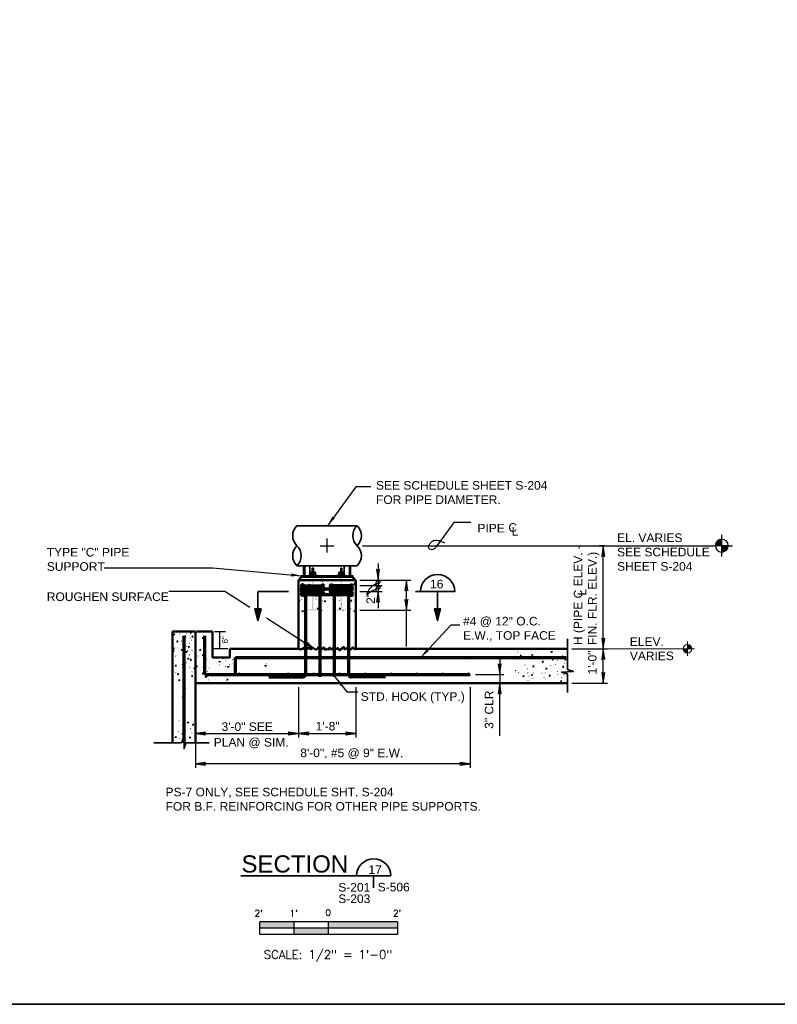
# Model space of a CAD drawing. Extents: x -369 to 591, y -303 to 369.
# Tile 3 of 6: x 42 to 307, y -303 to 41. Entities that reach past the tile are written whole.
import ezdxf
from ezdxf.enums import TextEntityAlignment as Align

# ---------------------------------------------------------------- set-up
doc = ezdxf.new("R2010")
doc.units = 0
doc.header["$MEASUREMENT"] = 0
doc.linetypes.add('ACAD_ISO08W100', pattern=[432, 288, -36, 72, -36])
for name, color, linetype, lineweight in [('Level 1', 7, 'Continuous', 18), ('Level 15', 7, 'Continuous', 18), ('Level 46', 7, 'Continuous', 18), ('Level 50', 7, 'Continuous', 18), ('S-Anno-Brkl', 2, 'Continuous', 35), ('S-Anno-Dims', 33, 'Continuous', 35), ('S-Anno-Keyn', 133, 'Continuous', 18), ('S-Anno-Note', 2, 'Continuous', 50), ('S-Anno-Patt', 152, 'Continuous', 18), ('S-Anno-Symb', 6, 'Continuous', 50), ('S-Anno-Symb-Sect', 4, 'Continuous', 35), ('S-Anno-Text', 53, 'Continuous', 25), ('S-Anno-Text-Titl', 6, 'Continuous', 35), ('S-Sect-Cntr', 5, 'ACAD_ISO08W100', 25), ('S-Sect-Conc', 6, 'Continuous', 50), ('S-Sect-Join', 1, 'Continuous', 35), ('S-Sect-Misc', 3, 'Continuous', 35), ('S-Sect-Rbar', 7, 'Continuous', 70), ('S-Sect-Shps', 3, 'Continuous', 35)]:
    doc.layers.add(name, color=color, linetype=linetype, lineweight=lineweight)
doc.styles.add('NOTES', font='romans.shx')
doc.styles.add('Style-Arial', font='txt')
doc.styles.add('Style-ITALICS', font='ITALICS.shx')
doc.styles.add('Text', font='ARIAL.TTF', dxfattribs={"height": 0.125})

# ---------------------------------------------------------------- blocks, each defined once
blk = doc.blocks.new('LARROW_5')
at = {"linetype": 'ByBlock', "lineweight": -2}
blk.add_hatch(color=0, dxfattribs=at).paths.add_polyline_path([(-4.92, -0.71), (-4.77, -0.59), (-4.55, -0.38), (-4.44, -0.19), (-4.42, 0), (-4.46, 0.21), (-4.57, 0.41), (-4.79, 0.61), (-4.93, 0.71), (0, 0)])
at = {"color": 0, "linetype": 'ByBlock', "lineweight": -2, "flags": 128}
blk.add_lwpolyline([(0, 0), (-4.93, 0.71), (-4.79, 0.61), (-4.57, 0.41), (-4.57, 0.41), (-4.46, 0.21), (-4.42, 0), (-4.44, -0.19), (-4.55, -0.38), (-4.77, -0.59), (-4.92, -0.71)], close=True, dxfattribs=at)
blk = doc.blocks.new('S0012B')
for p, q in [((1, 0.002), (-1, 0.002)), ((-1, -0.185), (-1, 0.002)), ((-0.5, -0.185), (-0.5, 0)), ((0, -0.185), (0, 0)), ((1, 0.002), (1, -0.185)), ((1, -0.092), (-1, -0.092)), ((1, -0.185), (-1, -0.185))]:
    blk.add_line(p, q)
at = {"extrusion": (0, 0, -1)}
for points in [[(1, 0.002), (1, -0.092), (0.5, 0), (0.5, -0.092)], [(0, 0), (0, -0.092), (-1, 0.002), (-1, -0.092)], [(0.5, -0.092), (0.5, -0.185), (0, -0.092), (0, -0.185)]]:
    blk.add_solid(points, dxfattribs=at)
at = {"lineweight": 18, "style": 'NOTES'}
for s, p in [("2'", (-1.017, 0.125)), ("1'", (-0.509, 0.125)), ('0', (-0.007, 0.134)), ("2'", (0.997, 0.125))]:
    blk.add_text(s, height=0.0938, dxfattribs=at).set_placement(p, align=Align.MIDDLE_CENTER)
at = {"lineweight": 25, "style": 'NOTES'}
blk.add_text('SCALE: 1/2" = 1\'-0"', height=0.125, dxfattribs=at).set_placement((-0.009, -0.477), align=Align.MIDDLE_CENTER)

msp = doc.modelspace()

# ---------------------------------------------------------------- hatches: boundary and pattern name
at = {"layer": 'S-Anno-Text', "extrusion": (0, 0, -1)}
for points in [[(-149.62, -136.01), (-152.26, -133.29), (-152.14, -133.33), (-151.92, -133.37), (-151.74, -133.35), (-151.59, -133.28), (-151.49, -133.18), (-151.42, -133.03), (-151.38, -132.8), (-151.38, -132.65)], [(-136.66, -153.72), (-140.45, -153.51), (-136.76, -152.63), (-136.85, -152.72), (-137, -152.89), (-137.08, -153.05), (-137.09, -153.21), (-137.06, -153.35), (-136.97, -153.49), (-136.79, -153.64)], [(-182.18, -182.01), (-185.15, -179.65), (-185.02, -179.67), (-184.79, -179.69), (-184.62, -179.64), (-184.49, -179.56), (-184.4, -179.44), (-184.34, -179.28), (-184.34, -179.05), (-184.35, -178.9)], [(-154.24, -192.11), (-154.23, -191.99), (-154.24, -191.76), (-154.31, -191.59), (-154.41, -191.47), (-154.54, -191.4), (-154.7, -191.36), (-154.93, -191.39), (-155.08, -191.42), (-152.29, -188.86)]]:
    msp.add_hatch(color=256, dxfattribs=at).paths.add_polyline_path(points, flags=16)
at = {"layer": 'S-Sect-Misc', "extrusion": (0, 0, -1)}
for points in [[(-145.93, -165.54), (-145.93, -165.12), (-144.66, -165.12), (-144.66, -153.51), (-144.23, -153.51), (-144.23, -165.12), (-142.96, -165.12), (-142.96, -165.54)], [(-155.93, -165.54), (-155.93, -165.12), (-154.66, -165.12), (-154.66, -153.51), (-154.23, -153.51), (-154.23, -165.12), (-152.96, -165.12), (-152.96, -165.54)]]:
    msp.add_hatch(color=256, dxfattribs=at).paths.add_polyline_path(points, flags=16)
at = {"layer": 'S-Sect-Rbar'}
for points in [[(140.57, -157.01, 1), (141.32, -157.01, 1)], [(140.57, -158.01, 1), (141.32, -158.01, 1)], [(147.57, -157.01, 1), (148.32, -157.01, 1)], [(150.57, -157.01, 1), (151.32, -157.01, 1)], [(157.57, -157.01, 1), (158.32, -157.01, 1)], [(157.57, -158.01, 1), (158.32, -158.01, 1)], [(140.57, -159.01, 1), (141.32, -159.01, 1)], [(140.57, -160.01, 1), (141.32, -160.01, 1)], [(147.57, -159.01, 1), (148.32, -159.01, 1)], [(150.57, -159.01, 1), (151.32, -159.01, 1)], [(157.57, -159.01, 1), (158.32, -159.01, 1)], [(157.57, -160.01, 1), (158.32, -160.01, 1)]]:
    msp.add_hatch(color=256, dxfattribs=at).paths.add_polyline_path(points)
for points in [[(99.83, -174.51, 1), (99.83, -175.26, 1)], [(106.07, -174.88, 1), (106.07, -175.63, 1)], [(106.07, -180.88, 1), (106.07, -181.63, 1)], [(118.7, -182.01, 1), (118.7, -182.76, 1)], [(137.82, -182.38, 1), (137.07, -182.38, 1)], [(149.82, -182.38, 1), (149.07, -182.38, 1)], [(161.82, -182.38, 1), (161.07, -182.38, 1)], [(173.82, -182.38, 1), (173.07, -182.38, 1)], [(185.82, -182.38, 1), (185.07, -182.38, 1)], [(197.82, -182.38, 1), (197.07, -182.38, 1)], [(209.82, -182.38, 1), (209.07, -182.38, 1)], [(221.82, -182.38, 1), (221.07, -182.38, 1)], [(106.07, -187.26, 1), (106.07, -188.01, 1)], [(118.73, -187.26, 1), (118.73, -188.01, 1)], [(135.82, -187.26, 1), (135.82, -188.01, 1)], [(144.82, -187.26, 1), (144.82, -188.01, 1)], [(153.82, -187.26, 1), (153.82, -188.01, 1)], [(162.82, -187.26, 1), (162.82, -188.01, 1)], [(171.82, -187.26, 1), (171.82, -188.01, 1)], [(180.82, -187.26, 1), (180.82, -188.01, 1)], [(189.82, -187.26, 1), (189.82, -188.01, 1)], [(198.82, -187.26, 1), (198.82, -188.01, 1)], [(99.83, -192.51, 1), (99.83, -193.26, 1)], [(99.83, -210.51, 1), (99.83, -211.26, 1)]]:
    msp.add_hatch(color=256, dxfattribs=at).paths.add_polyline_path(points, flags=16)

# ---------------------------------------------------------------- linework, layer by layer
at = {"layer": 'Level 1', "color": 3, "linetype": 'Continuous', "lineweight": 35}
msp.add_3dface([(-369.04, 368.81), (590.97, 368.81), (590.97, -303.19), (-369.04, -303.19)], dxfattribs=at)
at = {"layer": 'Level 15', "color": 7, "linetype": 'Continuous', "lineweight": 25}
for p, q in [((103.45, -179.01), (103.45, -173.01)), ((103.45, -179.01), (103.45, -173.01)), ((115.45, -179.01), (139.45, -179.01))]:
    msp.add_line(p, q, dxfattribs=at)
at = {"layer": 'S-Anno-Brkl'}
for p, q in [((233.45, -186.24), (233.45, -175.52)), ((233.45, -194.25), (233.45, -187.77)), ((98.62, -211.81), (88.93, -211.81)), ((108.28, -211.81), (100.15, -211.81))]:
    msp.add_line(p, q, dxfattribs=at)
at = {"layer": 'S-Anno-Brkl', "flags": 128}
for points in [[(233.45, -186.24), (235.51, -187), (231.38, -187.12), (233.45, -187.77)], [(98.62, -211.81), (99.39, -209.75), (99.5, -213.87), (100.15, -211.81)]]:
    msp.add_lwpolyline(points, dxfattribs=at)
at = {"layer": 'S-Anno-Dims', "lineweight": 25}
for p, q in [((161.82, -143.01), (247.79, -143.01)), ((246.29, -143.01), (244.42, -143.01)), ((245.91, -179.01), (245.91, -143.01)), ((167.24, -149.18), (167.24, -164.77)), ((160.94, -155.01), (168.74, -155.01)), ((160.94, -155.01), (178.68, -155.01)), ((160.94, -156.96), (168.74, -156.96)), ((177.18, -165.54), (177.18, -155.01)), ((160.94, -158.96), (168.74, -158.96)), ((160.94, -165.54), (178.68, -165.54)), ((177.18, -178.16), (177.18, -165.54)), ((110.14, -173.01), (113.94, -173.01)), ((111.94, -173.01), (111.94, -179.01)), ((114.75, -179.01), (109.94, -179.01)), ((209.73, -182.02), (209.73, -188.01)), ((234.94, -179.01), (247.41, -179.01)), ((234.94, -179.01), (247.41, -179.01)), ((245.91, -191.01), (245.91, -179.01)), ((201.31, -188.01), (211.23, -188.01)), ((209.73, -188.01), (209.73, -191.01)), ((139.45, -192.45), (139.45, -210.05)), ((159.45, -192.45), (159.45, -210.05)), ((199.45, -192.45), (199.45, -220.63)), ((221.95, -191.01), (208.24, -191.01)), ((209.73, -209.41), (209.73, -191.01)), ((234.94, -191.01), (247.41, -191.01)), ((103.45, -204.45), (103.45, -220.63)), ((103.45, -208.61), (127.45, -208.61)), ((127.45, -208.61), (159.45, -208.61)), ((199.45, -219.19), (103.45, -219.19))]:
    msp.add_line(p, q, dxfattribs=at)
for centre, radius, start, end in [((168.35, -161.17), 5.11, 103.1595, 170.2271), ((168.95, -165.6), 7.74, 102.5556, 136.7337)]:
    msp.add_arc(centre, radius, start, end, dxfattribs=at)
for points in [[(167.19, -156.19), (167.27, -156.19), (167.34, -156.17), (167.42, -156.16), (167.5, -156.14), (167.58, -156.11), (167.65, -156.08), (167.73, -156.04), (167.8, -155.99), (167.86, -155.92), (167.91, -155.85), (167.93, -155.77), (167.95, -155.7), (167.97, -155.59), (167.97, -155.46), (167.89, -155.36), (167.8, -155.26), (167.71, -155.21), (167.6, -155.21), (167.48, -155.2), (167.36, -155.23), (167.25, -155.27), (167.11, -155.31), (166.98, -155.36), (166.85, -155.44), (166.79, -155.48), (166.73, -155.53), (166.68, -155.6), (166.61, -155.7), (166.56, -155.8), (166.52, -155.92), (166.49, -156.01), (166.46, -156.11), (166.46, -156.21), (166.45, -156.32), (166.44, -156.43), (166.44, -156.54), (166.43, -156.69), (166.42, -156.83), (166.43, -156.98)], [(167.27, -158.05), (167.34, -158.05), (167.42, -158.04), (167.49, -158.02), (167.58, -158), (167.65, -157.98), (167.73, -157.94), (167.81, -157.91), (167.88, -157.86), (167.94, -157.79), (167.99, -157.72), (168.02, -157.64), (168.03, -157.57), (168.05, -157.46), (168.06, -157.33), (167.97, -157.23), (167.89, -157.13), (167.79, -157.08), (167.69, -157.07), (167.57, -157.07), (167.45, -157.09), (167.33, -157.13), (167.2, -157.17), (167.07, -157.22), (166.94, -157.3), (166.87, -157.34), (166.81, -157.39), (166.77, -157.45), (166.69, -157.55), (166.64, -157.66), (166.61, -157.77), (166.57, -157.87), (166.54, -157.96), (166.53, -158.06), (166.52, -158.17), (166.52, -158.28), (166.51, -158.39), (166.5, -158.54), (166.49, -158.69), (166.5, -158.83)]]:
    msp.add_open_spline(points, degree=3, knots=[0, 0, 0, 0, 0.055452, 0.055452, 0.055452, 0.11675, 0.11675, 0.11675, 0.179852, 0.179852, 0.179852, 0.238737, 0.238737, 0.238737, 0.322672, 0.322672, 0.322672, 0.401013, 0.401013, 0.401013, 0.489165, 0.489165, 0.489165, 0.593727, 0.593727, 0.593727, 0.651084, 0.651084, 0.651084, 0.737786, 0.737786, 0.737786, 0.810318, 0.810318, 0.810318, 0.891946, 0.891946, 0.891946, 1, 1, 1, 1], dxfattribs=at)
at = {"layer": 'S-Anno-Dims', "lineweight": 25, "extrusion": (0, 0, -1)}
msp.add_solid([(-111.61, -175.01), (-111.94, -173.01), (-112.27, -175.01)], dxfattribs=at)
at = {"layer": 'S-Anno-Dims', "lineweight": 25}
msp.add_solid([(112.27, -177.01), (111.94, -179.01), (111.61, -177.01)], dxfattribs=at)
at = {"layer": 'S-Anno-Keyn'}
for p, q in [((275.31, -176.51), (275.31, -177.51)), ((275.31, -177.51), (275.31, -179.01)), ((275.31, -179.01), (275.58, -177.54)), ((275.31, -179.01), (275.86, -177.64)), ((275.31, -179.01), (276.06, -177.71)), ((275.31, -179.01), (276.27, -177.87)), ((275.31, -179.01), (276.43, -178.02)), ((275.31, -179.01), (276.56, -178.19)), ((275.31, -179.01), (276.66, -178.37)), ((275.31, -179.01), (276.73, -178.53)), ((275.31, -179.01), (276.77, -178.7)), ((245.91, -179.01), (270.5, -179.01)), ((270.5, -179.01), (272.81, -179.01)), ((272.81, -179.01), (273.81, -179.01)), ((275.31, -179.01), (273.81, -179.01)), ((275.31, -179.01), (273.82, -179.18)), ((275.31, -179.01), (273.84, -179.32)), ((275.31, -179.01), (273.87, -179.45)), ((275.31, -179.01), (273.92, -179.59)), ((275.31, -179.01), (273.99, -179.72)), ((275.31, -179.01), (274.08, -179.87)), ((275.31, -179.01), (274.18, -180)), ((275.31, -179.01), (274.32, -180.14)), ((275.31, -179.01), (274.52, -180.28)), ((275.31, -179.01), (274.72, -180.39)), ((275.31, -179.01), (274.88, -180.45)), ((275.31, -179.01), (275.11, -180.5)), ((275.31, -179.01), (276.8, -178.89)), ((276.81, -179.01), (275.31, -179.01)), ((275.31, -179.01), (275.31, -180.51)), ((275.31, -180.51), (275.31, -181.51)), ((276.81, -179.01), (277.81, -179.01))]:
    msp.add_line(p, q, dxfattribs=at)
msp.add_circle((275.31, -179.01), 1.5, dxfattribs=at)
at = {"layer": 'S-Anno-Patt'}
for p, q in [((140.63, -154.48), (140.64, -154.49)), ((141.72, -154.1), (141.73, -154.11)), ((142.9, -154.28), (142.91, -154.29)), ((145.02, -154.52), (145.03, -154.53)), ((145.1, -154.43), (145.11, -154.44)), ((145.93, -154.26), (145.94, -154.27)), ((146.65, -154.3), (146.66, -154.31)), ((147.52, -154.39), (147.53, -154.4)), ((148.9, -154.15), (148.91, -154.16)), ((149.86, -154.19), (149.87, -154.2)), ((151.5, -154.48), (151.51, -154.49)), ((152.59, -154.1), (152.6, -154.11)), ((153.77, -154.28), (153.78, -154.29)), ((155.89, -154.52), (155.9, -154.53)), ((155.97, -154.43), (155.98, -154.44)), ((156.8, -154.26), (156.81, -154.27)), ((157.52, -154.3), (157.53, -154.31)), ((158.39, -154.39), (158.4, -154.4)), ((140.56, -156.93), (140.51, -156.94)), ((140.89, -155.95), (140.85, -155.97)), ((142.88, -157.84), (142.83, -157.85)), ((145.97, -155.15), (145.93, -155.17)), ((146.46, -156.73), (146.41, -156.74)), ((146.89, -158.13), (146.84, -158.14)), ((148.38, -157.74), (148.33, -157.75)), ((149.99, -156.12), (149.94, -156.13)), ((151.03, -156.41), (150.98, -156.42)), ((153.07, -156.98), (153.02, -156.99)), ((156.8, -156.93), (156.75, -156.94)), ((158.69, -156.93), (158.64, -156.94)), ((159.02, -155.95), (158.97, -155.97)), ((140.14, -158.59), (140.09, -158.61)), ((140.55, -160.76), (140.5, -160.77)), ((140.56, -160.77), (140.51, -160.78)), ((141.06, -159.61), (141.02, -159.63)), ((141.69, -158.24), (141.65, -158.25)), ((144.04, -160.26), (143.99, -160.28)), ((144.72, -158.81), (144.67, -158.82)), ((144.75, -161.02), (144.7, -161.03)), ((145.6, -161.64), (145.56, -161.65)), ((146.97, -161.07), (146.92, -161.08)), ((147.12, -159.4), (147.07, -159.42)), ((147.8, -160.07), (147.75, -160.08)), ((149.19, -161.22), (149.14, -161.24)), ((149.19, -161.59), (149.14, -161.6)), ((149.29, -158.44), (149.24, -158.46)), ((149.29, -159.42), (149.24, -159.41)), ((150.19, -161.29), (150.14, -161.3)), ((150.23, -159.84), (150.18, -159.85)), ((150.34, -161.22), (150.3, -161.24)), ((152.11, -161.27), (152.06, -161.29)), ((153.31, -160.76), (153.26, -160.77)), ((155.24, -161.34), (155.19, -161.35)), ((155.48, -159.15), (155.43, -159.17)), ((157.82, -158.24), (157.77, -158.25)), ((158.26, -158.59), (158.22, -158.61)), ((158.68, -160.76), (158.63, -160.77)), ((158.69, -160.77), (158.64, -160.78)), ((159.19, -159.61), (159.14, -159.63)), ((140.61, -161.74), (140.56, -161.75)), ((141.01, -163.2), (140.96, -163.22)), ((141.58, -162.46), (141.53, -162.47)), ((141.58, -165.03), (141.53, -165.05)), ((141.98, -162.86), (141.93, -162.87)), ((142.78, -161.74), (142.73, -161.75)), ((144.37, -163.55), (144.33, -163.56)), ((145.18, -162.81), (145.13, -162.83)), ((147.8, -162.29), (147.75, -162.3)), ((149.49, -164.72), (149.44, -164.73)), ((149.84, -163.81), (149.79, -163.82)), ((150.34, -163.91), (150.3, -163.93)), ((150.69, -162.4), (150.64, -162.42)), ((152.06, -163.09), (152.01, -163.1)), ((153.77, -162.18), (153.72, -162.19)), ((154.45, -163.66), (154.41, -163.68)), ((155.94, -162.86), (155.89, -162.87)), ((157.14, -163.2), (157.09, -163.22)), ((157.7, -162.46), (157.66, -162.47)), ((157.71, -165.03), (157.66, -165.05)), ((158.74, -161.74), (158.69, -161.75)), ((140.09, -165.49), (140.05, -165.5)), ((147.69, -165.61), (147.64, -165.62)), ((151.83, -165.49), (151.78, -165.5)), ((155.02, -165.72), (154.98, -165.73)), ((158.22, -165.49), (158.17, -165.5)), ((97.02, -173.55), (96.97, -173.57)), ((97.96, -174.97), (97.91, -174.99)), ((98.05, -173.84), (98.01, -173.86)), ((99.97, -174.99), (99.92, -175)), ((100.09, -174.41), (100.05, -174.43)), ((100.47, -173.83), (100.42, -173.84)), ((101.68, -175.24), (101.63, -175.25)), ((103.45, -174.48), (103.4, -174.49)), ((95.63, -175.49), (95.58, -175.5)), ((96.21, -178.66), (96.16, -178.67)), ((96.31, -175.88), (96.26, -175.89)), ((97.22, -178.72), (97.17, -178.73)), ((97.25, -177.27), (97.21, -177.29)), ((97.37, -178.66), (97.32, -178.67)), ((98.42, -177.42), (98.37, -177.44)), ((98.72, -176.43), (98.72, -176.28)), ((98.98, -176.68), (98.94, -176.69)), ((99.13, -178.71), (99.09, -178.72)), ((100.02, -175.96), (99.97, -175.97)), ((100.34, -178.19), (100.29, -178.2)), ((101.39, -177.08), (101.34, -177.09)), ((102.19, -175.96), (102.14, -175.97)), ((102.26, -178.77), (102.22, -178.78)), ((102.51, -176.59), (102.46, -176.6)), ((96.21, -179.02), (96.16, -179.04)), ((96.59, -181.54), (96.54, -181.55)), ((96.87, -181.24), (96.82, -181.26)), ((97.37, -181.35), (97.32, -181.36)), ((97.5, -179.71), (97.45, -179.72)), ((97.71, -179.84), (97.66, -179.85)), ((98.19, -182), (98.14, -182.01)), ((98.99, -179.25), (98.94, -179.27)), ((99.08, -180.52), (99.03, -180.54)), ((100.79, -179.61), (100.75, -179.62)), ((101.27, -181.08), (101.22, -181.09)), ((101.48, -181.1), (101.43, -181.11)), ((102.31, -179.56), (102.27, -179.57)), ((104.39, -181.55), (104.34, -181.57)), ((105.94, -181.2), (105.89, -181.21)), ((106.81, -179.89), (106.76, -179.9)), ((107.1, -179.82), (107.05, -179.84)), ((109.13, -180.8), (109.08, -180.81)), ((115.54, -181.4), (115.49, -181.42)), ((117.28, -179.37), (117.23, -179.38)), ((215.29, -181.34), (215.25, -181.35)), ((215.93, -180.08), (215.89, -180.09)), ((218.56, -180.89), (218.51, -180.9)), ((219.26, -180.08), (219.21, -180.09)), ((220.69, -179.39), (220.64, -179.41)), ((222.4, -179.96), (222.36, -179.98)), ((224.23, -180.88), (224.18, -180.89)), ((228.34, -182.14), (228.29, -182.15)), ((230.28, -180.08), (230.24, -180.09)), ((231.67, -181.29), (231.62, -181.31)), ((98.53, -185.65), (98.48, -185.67)), ((98.81, -184.67), (98.83, -184.55)), ((99.66, -182.88), (99.62, -182.89)), ((100.47, -183.94), (100.42, -183.95)), ((101.61, -185.43), (101.57, -185.44)), ((102.05, -183.15), (102, -183.17)), ((104.8, -183.71), (104.75, -183.73)), ((105.82, -185.42), (105.78, -185.43)), ((106.81, -183.73), (106.76, -183.74)), ((106.86, -184.7), (106.81, -184.71)), ((106.98, -184.9), (106.93, -184.91)), ((107.31, -182.57), (107.26, -182.58)), ((108.52, -183.98), (108.47, -183.99)), ((109.03, -184.7), (108.98, -184.71)), ((110.29, -183.22), (110.24, -183.23)), ((110.99, -183.98), (110.95, -183.99)), ((111.85, -184.6), (111.8, -184.61)), ((113.21, -184.03), (113.17, -184.04)), ((113.37, -182.36), (113.32, -182.38)), ((114.05, -183.03), (114, -183.04)), ((114.05, -185.25), (114, -185.26)), ((115.43, -184.18), (115.39, -184.19)), ((115.43, -184.55), (115.39, -184.56)), ((116.44, -184.24), (116.39, -184.26)), ((116.48, -182.8), (116.43, -182.81)), ((116.59, -184.18), (116.54, -184.19)), ((116.93, -185.36), (116.89, -185.38)), ((128.36, -184.23), (128.31, -184.24)), ((215.78, -182.91), (215.73, -182.92)), ((216.21, -184.31), (216.16, -184.32)), ((216.44, -185.59), (216.39, -185.6)), ((217.7, -183.92), (217.65, -183.93)), ((218.61, -184.63), (218.56, -184.64)), ((219.31, -182.3), (219.26, -182.32)), ((220.35, -182.59), (220.3, -182.61)), ((222.39, -183.16), (222.34, -183.18)), ((224.8, -185.34), (224.75, -185.35)), ((226.12, -183.11), (226.07, -183.12)), ((227.59, -184.78), (227.54, -184.79)), ((229.14, -184.42), (229.09, -184.44)), ((230.01, -183.11), (229.96, -183.12)), ((232.33, -184.02), (232.28, -184.03)), ((95.79, -188.51), (95.74, -188.53)), ((96.69, -187.22), (96.64, -187.24)), ((99.64, -187.44), (99.59, -187.45)), ((102.31, -187.08), (102.27, -187.1)), ((104.34, -188.45), (104.29, -188.46)), ((105.26, -186.16), (105.21, -186.18)), ((105.83, -187.99), (105.78, -188.01)), ((107.67, -186.91), (107.62, -186.93)), ((108.23, -185.82), (108.18, -185.83)), ((109.15, -188.3), (109.11, -188.31)), ((110.62, -186.51), (110.58, -186.52)), ((111.43, -185.77), (111.38, -185.78)), ((113.93, -188.56), (113.89, -188.58)), ((115.74, -187.68), (115.69, -187.69)), ((116.09, -186.77), (116.04, -186.78)), ((128.08, -188.45), (128.03, -188.46)), ((128.3, -186.05), (128.26, -186.06)), ((216.29, -187.25), (216.24, -187.27)), ((217.12, -186.25), (217.07, -186.27)), ((217.12, -188.47), (217.07, -188.49)), ((218.51, -187.4), (218.46, -187.42)), ((218.51, -187.77), (218.46, -187.79)), ((219.51, -187.47), (219.46, -187.48)), ((219.55, -186.02), (219.5, -186.04)), ((219.66, -187.4), (219.62, -187.42)), ((220.01, -188.59), (219.96, -188.6)), ((221.43, -187.46), (221.38, -187.47)), ((222.63, -186.94), (222.58, -186.95)), ((223.09, -188.36), (223.04, -188.37)), ((224.56, -187.52), (224.51, -187.53)), ((225.26, -189.04), (225.21, -189.06)), ((225.67, -187.46), (225.62, -187.47)), ((228, -186.94), (227.95, -186.95)), ((229.02, -188.64), (228.98, -188.65)), ((230.01, -186.95), (229.96, -186.96)), ((230.06, -187.92), (230.01, -187.94)), ((230.51, -185.79), (230.46, -185.81)), ((231.43, -189.04), (231.38, -189.06)), ((232.23, -187.92), (232.18, -187.94)), ((100.24, -190), (100.2, -190.01)), ((105.03, -190.74), (104.98, -190.75)), ((108.11, -189.82), (108.06, -189.84)), ((110.62, -189.71), (110.58, -189.72)), ((111.7, -190.41), (111.65, -190.42)), ((116.59, -189.59), (116.54, -189.61)), ((128.76, -189.94), (128.71, -189.95)), ((219.66, -190.1), (219.62, -190.11)), ((221.38, -189.27), (221.33, -189.29)), ((223.77, -189.84), (223.73, -189.86)), ((228.46, -189.39), (228.41, -189.4)), ((98.81, -195.89), (98.83, -195.77)), ((96.39, -205.41), (96.4, -205.46)), ((97.54, -205.92), (97.55, -205.97)), ((97.79, -204.2), (97.81, -204.25)), ((98.51, -205.87), (98.53, -205.92)), ((99.63, -204.5), (99.65, -204.55)), ((97.53, -207.93), (97.54, -207.97)), ((99.23, -206.9), (99.25, -206.95)), ((99.98, -207.47), (99.99, -207.52)), ((101.81, -206.9), (101.82, -206.95)), ((102.26, -208.38), (102.28, -208.43)), ((95.93, -211.12), (95.94, -211.17)), ((98.05, -210.26), (98.06, -210.3)), ((98.11, -211.37), (98.12, -211.41)), ((99.63, -210.67), (99.65, -210.71)), ((102.49, -211.58), (102.51, -211.63))]:
    msp.add_line(p, q, dxfattribs=at)
at = {"layer": 'S-Anno-Patt', "flags": 128}
for points in [[(147.81, -155.01), (148.08, -155.32), (147.7, -155.54), (147.73, -155.01)], [(152, -155.01), (151.74, -155.22), (151.62, -155.01)], [(217.38, -179.05), (217.28, -179.13), (217.24, -179.05)], [(103.47, -184.27), (103.36, -184.15), (103.47, -184.09)], [(215.19, -186.61), (215.36, -186.62)], [(215.36, -186.62), (215.21, -186.75)], [(129.04, -190.89), (128.99, -190.8), (129.6, -190.84)], [(129.6, -190.84), (129.55, -190.89)], [(225.73, -190.86), (226.04, -190.69), (226.03, -190.86)]]:
    msp.add_lwpolyline(points, dxfattribs=at)
at = {"layer": 'S-Anno-Patt'}
for points in [[(140.76, -156.14), (141.1, -156.54), (140.72, -156.75)], [(143.67, -156.5), (143.27, -156.84), (143.06, -156.46)], [(155.57, -157.68), (155.23, -157.28), (155.61, -157.07)], [(158.89, -156.14), (159.23, -156.54), (158.85, -156.75)], [(146.04, -160.44), (145.64, -160.78), (145.43, -160.4)], [(152.07, -158.61), (152.42, -159.01), (152.04, -159.22)], [(139.65, -161.91), (139.99, -162.31), (139.61, -162.52)], [(141.85, -164.46), (141.51, -164.06), (141.89, -163.85)], [(146.39, -165.27), (146.05, -164.87), (146.43, -164.66)], [(149.07, -162.27), (148.67, -162.61), (148.46, -162.23)], [(152.04, -161.87), (151.64, -162.21), (151.43, -161.83)], [(153.79, -164.69), (154.13, -165.09), (153.75, -165.3)], [(157.78, -161.91), (158.12, -162.31), (157.74, -162.52)], [(141.3, -165.76), (140.9, -166.1), (140.69, -165.72)], [(159.43, -165.76), (159.03, -166.1), (158.81, -165.72)], [(95.9, -173.69), (96.24, -174.09), (95.86, -174.3)], [(101.75, -173.03), (102.09, -173.43), (101.71, -173.65)], [(102.59, -175.11), (102.25, -174.71), (102.63, -174.5)], [(95.96, -179.34), (95.62, -178.94), (96, -178.72)], [(97.06, -176.13), (97.4, -176.53), (97.02, -176.74)], [(99.1, -176.05), (99.44, -176.44), (99.06, -176.66)], [(101.25, -178.68), (100.91, -178.28), (101.29, -178.07)], [(96.09, -179.7), (95.7, -180.05), (95.48, -179.67)], [(99.07, -179.3), (98.67, -179.64), (98.46, -179.26)], [(100.71, -179.97), (100.31, -180.31), (100.09, -179.94)], [(100.82, -182.12), (101.16, -182.52), (100.78, -182.73)], [(105.01, -179.1), (105.35, -179.5), (104.97, -179.71)], [(217.06, -181.11), (217.4, -181.51), (217.02, -181.72)], [(221.46, -181.07), (221.06, -181.41), (220.85, -181.03)], [(228.23, -179.95), (227.83, -180.29), (227.61, -179.92)], [(96.71, -185.19), (96.37, -184.8), (96.75, -184.58)], [(101.96, -183.17), (101.62, -182.77), (102, -182.56)], [(103.58, -185.68), (103.18, -186.02), (102.97, -185.64)], [(103.9, -184.87), (104.24, -185.27), (103.86, -185.48)], [(112.29, -183.4), (111.89, -183.74), (111.68, -183.36)], [(115.32, -185.23), (114.92, -185.57), (114.7, -185.19)], [(128.29, -184.83), (127.89, -185.17), (127.68, -184.79)], [(221.4, -184.79), (221.74, -185.19), (221.36, -185.41)], [(224.89, -183.86), (224.55, -183.46), (224.93, -183.25)], [(225.94, -185.65), (226.28, -186.05), (225.9, -186.27)], [(228.21, -182.32), (228.55, -182.72), (228.17, -182.93)], [(231.79, -185), (232.13, -185.4), (231.75, -185.61)], [(233.12, -182.68), (232.72, -183.02), (232.51, -182.64)], [(97.31, -187.54), (97.65, -187.94), (97.27, -188.16)], [(102.25, -188.25), (102.59, -188.65), (102.21, -188.86)], [(107.55, -188.72), (107.15, -189.06), (106.93, -188.68)], [(218.39, -188.45), (217.99, -188.79), (217.78, -188.41)], [(221.36, -188.05), (220.96, -188.39), (220.75, -188.01)], [(227.1, -188.09), (227.44, -188.49), (227.06, -188.7)], [(98.19, -189.87), (97.79, -190.21), (97.57, -189.84)], [(114.54, -189.51), (114.88, -189.91), (114.5, -190.13)], [(231.29, -190.64), (230.95, -190.24), (231.33, -190.03)], [(101.23, -204.63), (100.83, -204.97), (100.62, -204.59)], [(102.53, -205.18), (102.87, -205.58), (102.49, -205.79)], [(96.24, -209.99), (96.64, -209.65), (96.86, -210.03)], [(98.68, -208.83), (99.08, -208.49), (99.29, -208.87)], [(101.89, -209.93), (101.49, -210.27), (101.28, -209.89)]]:
    msp.add_3dface(points, dxfattribs=at)
at = {"layer": 'S-Anno-Symb', "lineweight": 25}
for p, q in [((287.3, -143.01), (286.42, -140.94)), ((287.3, -143.01), (286.66, -140.85)), ((287.3, -143.01), (287.01, -140.78)), ((287.3, -140.76), (287.3, -139.26)), ((287.3, -143.01), (287.3, -140.76)), ((247.79, -143.01), (283.55, -143.01)), ((283.55, -143.01), (285.05, -143.01)), ((287.3, -143.01), (285.05, -143.01)), ((287.3, -143.01), (285.06, -142.76)), ((287.3, -143.01), (285.1, -142.54)), ((287.3, -143.01), (285.15, -142.35)), ((287.3, -143.01), (285.22, -142.14)), ((287.3, -143.01), (285.32, -141.94)), ((287.3, -143.01), (285.46, -141.72)), ((287.3, -143.01), (285.61, -141.52)), ((287.3, -143.01), (285.82, -141.32)), ((287.3, -143.01), (286.11, -141.1)), ((289.55, -143.01), (287.3, -143.01)), ((287.3, -145.26), (287.3, -143.01)), ((287.3, -143.01), (289.54, -143.19)), ((287.3, -143.01), (289.5, -143.47)), ((287.3, -143.01), (289.43, -143.73)), ((287.3, -143.01), (289.33, -143.97)), ((287.3, -143.01), (289.17, -144.24)), ((287.3, -143.01), (288.98, -144.5)), ((287.3, -143.01), (288.75, -144.73)), ((287.3, -143.01), (288.43, -144.95)), ((287.3, -143.01), (288.12, -145.06)), ((287.3, -143.01), (287.71, -145.22)), ((289.55, -143.01), (291.04, -143.01)), ((287.3, -146.76), (287.3, -145.26))]:
    msp.add_line(p, q, dxfattribs=at)
at = {"layer": 'S-Anno-Symb', "lineweight": 25, "extrusion": (0, 0, -1)}
msp.add_circle((-287.3, -143.01), 2.25, dxfattribs=at)
at = {"layer": 'S-Anno-Symb-Sect'}
for p, q in [((125.31, -159.06), (125.31, -169.13)), ((136, -159.05), (125.32, -159.05)), ((194.03, -159.05), (180.33, -159.05)), ((188.04, -159.05), (188.04, -169.13))]:
    msp.add_line(p, q, dxfattribs=at)
at = {"layer": 'S-Anno-Symb-Sect', "flags": 128}
for points in [[(125.31, -169.13), (126.39, -165.08), (124.21, -165.08), (125.31, -169.13), (126.32, -165.12), (124.28, -165.11), (125.31, -168.95), (126.22, -165.19), (124.38, -165.16), (125.31, -168.76), (126.1, -165.3), (124.51, -165.26), (125.3, -168.54), (125.99, -165.4), (124.63, -165.38), (125.29, -168.28), (125.87, -165.5), (124.72, -165.45), (125.28, -167.98), (125.74, -165.62), (124.84, -165.56), (125.28, -167.63), (125.59, -165.75), (124.99, -165.66), (125.27, -167.31), (125.45, -165.88), (125.08, -165.77), (125.25, -166.96), (125.33, -165.94), (125.17, -165.87), (125.24, -166.38)], [(188.04, -169.13), (189.12, -165.07), (186.93, -165.07), (188.04, -169.13), (189.04, -165.11), (187.01, -165.1), (188.03, -168.95), (188.94, -165.19), (187.11, -165.15), (188.03, -168.76), (188.82, -165.29), (187.23, -165.25), (188.02, -168.53), (188.72, -165.39), (187.35, -165.38), (188.01, -168.28), (188.59, -165.5), (187.44, -165.44), (188, -167.98), (188.46, -165.61), (187.56, -165.56), (188, -167.63), (188.31, -165.75), (187.71, -165.66), (187.99, -167.3), (188.17, -165.87), (187.81, -165.77), (187.97, -166.95), (188.05, -165.93), (187.89, -165.86), (187.96, -166.38)]]:
    msp.add_lwpolyline(points, dxfattribs=at)
at = {"layer": 'S-Anno-Symb-Sect'}
msp.add_arc((188.04, -159.05), 6, 0, 180, dxfattribs=at)
at = {"layer": 'S-Anno-Text', "flags": 128}
for points in [[(164.74, -122.4), (159.47, -122.4), (149.62, -136.01)], [(199.64, -134.92), (193.71, -134.92), (187.79, -143.01)], [(71.64, -150.75), (109.59, -150.75), (140.45, -153.51)], [(94.16, -158.86), (113.74, -158.86), (122.52, -164.49)], [(128.26, -168.18), (144.74, -178.76)], [(195.8, -170.8), (192.71, -170.8), (182.18, -182.01)], [(141.88, -176.27), (144.74, -178.76), (141.29, -177.19), (141.44, -177.18), (141.67, -177.13), (141.82, -177.05), (141.91, -176.94), (141.97, -176.79), (141.98, -176.61), (141.92, -176.39), (141.88, -176.27), (144.65, -178.69), (141.41, -177.22), (141.55, -177.21), (141.78, -177.17), (141.95, -177.02), (142.03, -176.82), (142.02, -176.64), (141.98, -176.47), (141.95, -176.37), (144.49, -178.58), (141.58, -177.26), (141.71, -177.26), (141.81, -177.21), (141.93, -177.14), (142.05, -177.02), (142.11, -176.89), (142.11, -176.77), (142.04, -176.62), (142.02, -176.48), (144.29, -178.46), (141.76, -177.3), (141.95, -177.23), (142.08, -177.1), (142.18, -176.91), (142.1, -176.6), (144.08, -178.31), (141.94, -177.32), (142.02, -177.25), (142.18, -177.14), (142.24, -176.96), (142.17, -176.72), (143.88, -178.18), (142.04, -177.31), (142.17, -177.23), (142.27, -177.13), (142.27, -176.87), (143.64, -178.03), (142.18, -177.32), (142.27, -177.27), (142.34, -177.18), (142.33, -176.98), (143.36, -177.85), (142.3, -177.32), (142.41, -177.21), (142.37, -177.08), (143.13, -177.7), (142.39, -177.33), (142.45, -177.2), (142.89, -177.55), (142.44, -177.31), (142.46, -177.26), (142.6, -177.35)], [(160.2, -194.19), (156.63, -194.19), (152.29, -188.86)]]:
    msp.add_lwpolyline(points, dxfattribs=at)
at = {"layer": 'S-Anno-Text'}
msp.add_open_spline([(187.79, -143.01), (187.7, -143.2), (187.59, -143.36), (187.47, -143.53), (187.34, -143.71), (187.2, -143.87), (187.03, -144.03), (186.85, -144.19), (186.65, -144.28), (186.42, -144.36), (186.21, -144.43), (185.98, -144.41), (185.78, -144.35), (185.49, -144.27), (185.22, -144.16), (185.02, -143.84), (184.82, -143.55), (184.84, -143.24), (184.95, -142.99), (185.07, -142.71), (185.24, -142.44), (185.46, -142.18), (185.72, -141.88), (185.97, -141.62), (186.29, -141.4), (186.47, -141.27), (186.66, -141.19), (186.87, -141.14), (187.18, -141.08), (187.5, -141.06), (187.81, -141.09), (188.07, -141.11), (188.34, -141.14), (188.59, -141.22), (188.87, -141.32), (189.15, -141.42), (189.43, -141.53), (189.8, -141.66), (190.16, -141.8), (190.52, -141.97)], degree=3, knots=[0, 0, 0, 0, 0.055455, 0.055455, 0.055455, 0.116759, 0.116759, 0.116759, 0.17985, 0.17985, 0.17985, 0.238737, 0.238737, 0.238737, 0.322673, 0.322673, 0.322673, 0.401014, 0.401014, 0.401014, 0.489167, 0.489167, 0.489167, 0.59371, 0.59371, 0.59371, 0.651095, 0.651095, 0.651095, 0.737794, 0.737794, 0.737794, 0.810326, 0.810326, 0.810326, 0.891928, 0.891928, 0.891928, 1, 1, 1, 1], dxfattribs=at)
at = {"layer": 'S-Anno-Text-Titl'}
for p, q in [((119.39, -258.34), (171.71, -258.34)), ((165.71, -258.34), (165.71, -262.47))]:
    msp.add_line(p, q, dxfattribs=at)
msp.add_arc((165.72, -258.35), 6, 0, 180, dxfattribs=at)
at = {"layer": 'S-Sect-Cntr'}
for p, q in [((149.45, -145.32), (149.45, -140.51)), ((147.03, -143.01), (151.84, -143.01))]:
    msp.add_line(p, q, dxfattribs=at)
at = {"layer": 'S-Sect-Conc'}
for p, q in [((140.45, -154.01), (139.47, -155.01)), ((159.42, -155.01), (158.45, -154.01)), ((139.45, -179.01), (139.45, -155.01)), ((139.45, -155.01), (159.45, -155.01)), ((159.45, -155.01), (159.45, -179.01)), ((103.45, -173.01), (95.45, -173.01)), ((95.45, -173.01), (95.45, -203.01)), ((95.45, -173.01), (95.45, -211.81)), ((103.45, -179.01), (103.45, -173.01)), ((103.45, -211.81), (103.45, -173.01)), ((103.95, -173.01), (109.45, -173.01)), ((115.45, -179.01), (139.45, -179.01)), ((159.45, -179.01), (233.45, -179.01)), ((103.45, -191.01), (233.45, -191.01))]:
    msp.add_line(p, q, dxfattribs=at)
at = {"layer": 'S-Sect-Conc', "flags": 128}
for points in [[(109.45, -173.01), (109.45, -182.01), (115.45, -182.01), (115.45, -179.01)], [(139.45, -178.76), (139.45, -178.76), (139.74, -179.08), (140.21, -179.26), (141.01, -178.87), (141.19, -178.65), (141.37, -178.87), (141.8, -179.59), (142.28, -179.12), (143.15, -178.61), (143.4, -178.36), (143.58, -179.19), (143.87, -179.19), (144.42, -178.68), (144.74, -178.76), (145.54, -179.34), (145.98, -179.01), (146.45, -178.5), (146.77, -178.87), (147.46, -179.23), (147.72, -179.08), (148.15, -178.54), (148.44, -178.83), (148.81, -179.34), (149.21, -179.19), (149.45, -179.01)], [(149.45, -179.01), (149.96, -179.37), (150.32, -178.61), (150.98, -179.26), (151.45, -178.76), (151.74, -179.08), (152.21, -179.26), (153.01, -178.87), (153.19, -178.65), (153.37, -178.87), (153.8, -179.59), (154.28, -179.12), (155.15, -178.61), (155.4, -178.36), (155.58, -179.19), (155.87, -179.19), (156.42, -178.68), (156.74, -178.76), (157.54, -179.34), (157.98, -179.01), (158.45, -178.5), (158.77, -178.87), (159.45, -179.22)]]:
    msp.add_lwpolyline(points, dxfattribs=at)
at = {"layer": 'S-Sect-Join'}
for points in [[(103.95, -173.76), (103.45, -173.76), (103.95, -173.01), (103.45, -173.01)], [(103.63, -191.01), (103.45, -191.01), (103.63, -173.76), (103.45, -173.76)]]:
    msp.add_solid(points, dxfattribs=at)
at = {"layer": 'S-Sect-Misc'}
for p, q in [((144.23, -150.84), (144.66, -150.84)), ((144.23, -152.21), (144.23, -150.84)), ((144.23, -151.28), (144.66, -151.28)), ((144.32, -151.06), (144.57, -151.06)), ((144.66, -152.21), (144.66, -150.84)), ((154.23, -150.84), (154.66, -150.84)), ((154.23, -152.21), (154.23, -150.84)), ((154.23, -151.28), (154.66, -151.28)), ((154.32, -151.06), (154.57, -151.06)), ((154.66, -152.21), (154.66, -150.84)), ((143.22, -153.51), (143.22, -153.13)), ((143.22, -153.13), (145.67, -153.13)), ((143.22, -153.51), (145.67, -153.51)), ((143.53, -153.13), (143.53, -152.34)), ((143.66, -152.21), (145.23, -152.21)), ((144.15, -153.13), (144.15, -152.21)), ((144.23, -151.74), (144.66, -151.74)), ((144.32, -151.52), (144.57, -151.52)), ((144.32, -151.99), (144.57, -151.99)), ((144.59, -152.21), (144.74, -152.47)), ((144.74, -153.13), (144.74, -152.21)), ((144.9, -152.21), (144.74, -152.47)), ((145.36, -153.13), (145.36, -152.34)), ((145.67, -153.51), (145.67, -153.13)), ((153.22, -153.51), (153.22, -153.13)), ((153.22, -153.13), (155.67, -153.13)), ((153.22, -153.51), (155.67, -153.51)), ((153.53, -153.13), (153.53, -152.34)), ((153.66, -152.21), (155.23, -152.21)), ((154.15, -153.13), (154.15, -152.21)), ((154.23, -151.74), (154.66, -151.74)), ((154.32, -151.52), (154.57, -151.52)), ((154.32, -151.99), (154.57, -151.99)), ((154.59, -152.21), (154.74, -152.47)), ((154.74, -153.13), (154.74, -152.21)), ((154.9, -152.21), (154.74, -152.47)), ((155.36, -153.13), (155.36, -152.34)), ((155.67, -153.51), (155.67, -153.13))]:
    msp.add_line(p, q, dxfattribs=at)
for centre, start, end in [((143.66, -152.34), 90, 180), ((145.23, -152.34), 0, 90), ((153.66, -152.34), 90, 180), ((155.23, -152.34), 0, 90)]:
    msp.add_arc(centre, 0.133, start, end, dxfattribs=at)
at = {"layer": 'S-Sect-Misc', "extrusion": (0, 0, -1)}
for points in [[(-144.3, -152.21), (-143.99, -152.21), (-144.15, -152.47)], [(-144.59, -152.21), (-144.9, -152.21), (-144.74, -152.47)], [(-154.3, -152.21), (-153.99, -152.21), (-154.15, -152.47)], [(-154.59, -152.21), (-154.9, -152.21), (-154.74, -152.47)]]:
    msp.add_solid(points, dxfattribs=at)
at = {"layer": 'S-Sect-Rbar'}
for p, q in [((140.95, -157.01), (147.95, -157.01)), ((140.95, -158.01), (157.95, -158.01)), ((141.95, -156.51), (141.95, -187.86)), ((146.95, -156.51), (146.95, -188.77)), ((157.95, -157.01), (150.95, -157.01)), ((151.95, -156.51), (151.95, -188.77)), ((156.95, -156.51), (156.95, -187.86)), ((140.95, -159.01), (147.95, -159.01)), ((140.95, -160.01), (157.95, -160.01)), ((157.95, -159.01), (150.95, -159.01)), ((99.45, -174.51), (99.45, -194.01)), ((99.45, -174.51), (99.45, -211.81)), ((106.82, -188.01), (106.82, -174.51)), ((117.45, -182.01), (233, -182.01)), ((117.45, -188.01), (117.45, -182.01)), ((106.82, -188.01), (117.45, -188.01)), ((117.45, -188.01), (199.45, -188.01)), ((129.07, -188.86), (140.95, -188.86)), ((169.82, -188.86), (157.95, -188.86))]:
    msp.add_line(p, q, dxfattribs=at)
for centre in [(140.95, -157.01), (140.95, -158.01), (147.95, -157.01), (150.95, -157.01), (157.95, -157.01), (157.95, -158.01), (140.95, -159.01), (140.95, -160.01), (147.95, -159.01), (150.95, -159.01), (157.95, -159.01), (157.95, -160.01)]:
    msp.add_circle(centre, 0.375, dxfattribs=at)
at = {"layer": 'S-Sect-Rbar', "extrusion": (0, 0, -1)}
msp.add_arc((-140.95, -187.86), 1, 180, 270, dxfattribs=at)
at = {"layer": 'S-Sect-Rbar'}
msp.add_arc((157.95, -187.86), 1, 180, 270, dxfattribs=at)
at = {"layer": 'S-Sect-Shps'}
for p, q in [((138.95, -136.01), (140.76, -136.01)), ((140.63, -136.01), (158.61, -136.01)), ((158.13, -136.01), (159.95, -136.01)), ((138.95, -150.01), (140.76, -150.01)), ((140.49, -150.01), (158.65, -150.01)), ((141.63, -150.35), (141.26, -149.98)), ((141.63, -150.73), (141.26, -150.35)), ((143.45, -153.51), (143.45, -150.01)), ((155.45, -153.51), (155.45, -150.01)), ((157.63, -150.35), (157.26, -149.98)), ((157.63, -150.73), (157.26, -150.35)), ((158.13, -150.01), (159.95, -150.01)), ((141, -154.01), (141.5, -153.51)), ((141.63, -151.77), (141.26, -151.39)), ((141.63, -152.14), (141.26, -151.77)), ((141.63, -153.18), (141.26, -152.81)), ((141.63, -153.56), (141.26, -153.18)), ((141.38, -154.01), (141.88, -153.51)), ((142.42, -154.01), (142.92, -153.51)), ((142.79, -154.01), (143.29, -153.51)), ((143.83, -154.01), (144.33, -153.51)), ((144.21, -154.01), (144.71, -153.51)), ((145.24, -154.01), (145.74, -153.51)), ((145.62, -154.01), (146.12, -153.51)), ((146.66, -154.01), (147.16, -153.51)), ((147.03, -154.01), (147.53, -153.51)), ((148.07, -154.01), (148.57, -153.51)), ((148.35, -154.01), (148.85, -153.51)), ((149.49, -154.01), (149.99, -153.51)), ((149.86, -154.01), (150.36, -153.51)), ((150.9, -154.01), (151.4, -153.51)), ((151.28, -154.01), (151.78, -153.51)), ((152.32, -154.01), (152.82, -153.51)), ((152.69, -154.01), (153.19, -153.51)), ((153.73, -154.01), (154.23, -153.51)), ((154.1, -154.01), (154.6, -153.51)), ((155.14, -154.01), (155.64, -153.51)), ((155.52, -154.01), (156.02, -153.51)), ((156.56, -154.01), (157.06, -153.51)), ((156.93, -154.01), (157.43, -153.51)), ((157.63, -151.77), (157.26, -151.39)), ((157.63, -152.14), (157.26, -151.77)), ((157.63, -153.18), (157.26, -152.81)), ((157.63, -153.56), (157.26, -153.18)), ((157.97, -154.01), (158.47, -153.51))]:
    msp.add_line(p, q, dxfattribs=at)
at = {"layer": 'S-Sect-Shps', "flags": 128}
for points in [[(141.26, -150.01), (141.26, -153.51), (141.63, -153.51)], [(141.63, -153.51), (141.63, -150.01)], [(157.26, -150.01), (157.26, -153.51), (157.63, -153.51)], [(157.63, -153.51), (157.63, -150.01)]]:
    msp.add_lwpolyline(points, dxfattribs=at)
at = {"layer": 'S-Sect-Shps'}
for centre, start, end in [((142.28, -139.51), 133.6028, 226.3972), ((163.28, -139.51), 133.6028, 226.3972), ((135.61, -146.51), 313.6028, 46.3972), ((156.61, -146.51), 313.6028, 46.3972)]:
    msp.add_arc(centre, 4.83, start, end, dxfattribs=at)
at = {"layer": 'S-Sect-Shps', "extrusion": (0, 0, -1)}
for centre, start, end in [((-156.61, -139.51), 133.6028, 226.3972), ((-142.28, -146.51), 313.6028, 46.3972)]:
    msp.add_arc(centre, 4.83, start, end, dxfattribs=at)
at = {"layer": 'S-Sect-Shps'}
msp.add_3dface([(140.45, -154.01), (158.45, -154.01), (158.45, -153.51), (140.45, -153.51)], dxfattribs=at)

# ---------------------------------------------------------------- block references
at = {"xscale": 24, "yscale": 24, "zscale": 24}
msp.add_blockref('S0012B', (150, -274.38), dxfattribs=at)
at = {"layer": 'S-Anno-Dims', "lineweight": 25, "zscale": 0.03175}
for p, xscale, yscale, rotation in [((245.91, -143.01), 0.7598681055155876, 0.7352493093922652, 90), ((167.24, -154.96), 0.7598681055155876, 0.7352493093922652, 270), ((177.18, -155.01), 0.7598681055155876, 0.7352493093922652, 90), ((167.24, -159.01), 0.7598681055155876, 0.7352493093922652, 90), ((177.18, -165.54), 0.7598681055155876, 0.7352493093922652, 270), ((245.91, -179.01), 0.7598681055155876, 0.7352493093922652, 270), ((245.91, -179.01), 0.7598681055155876, 0.7352493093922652, 90), ((209.73, -188.01), 0.7598681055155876, 0.7352493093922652, 270), ((245.91, -191.01), 0.7598681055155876, 0.7352493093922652, 270), ((209.73, -191.01), 0.7598681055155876, 0.7352493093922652, 90), ((103.45, -208.61), 0.7309352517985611, 0.7072707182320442, 180), ((139.45, -208.61), 0.7309352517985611, 0.7072707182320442, 180), ((103.45, -219.19), 0.7309352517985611, 0.7072707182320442, 180)]:
    msp.add_blockref('LARROW_5', p, dxfattribs=dict(at, xscale=xscale, yscale=yscale, rotation=rotation))
at = {"layer": 'S-Anno-Dims', "lineweight": 25, "xscale": 0.7309352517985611, "yscale": 0.7072707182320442, "zscale": 0.03175}
for p in [(139.45, -208.61), (159.45, -208.61), (199.45, -219.19)]:
    msp.add_blockref('LARROW_5', p, dxfattribs=at)

# ---------------------------------------------------------------- texts
at = {"layer": 'Level 46', "color": 1, "linetype": 'Continuous', "lineweight": 25, "insert": (236.98, -160.41), "char_height": 3, "attachment_point": 1, "rotation": 90, "line_spacing_factor": 0.612936, "style": 'NOTES'}
msp.add_mtext('\\fArial|b0|i0|c0|p39;L', dxfattribs=at)
at = {"layer": 'Level 50', "color": 1, "linetype": 'Continuous', "lineweight": 25, "insert": (235.61, -177.71), "char_height": 3, "attachment_point": 1, "rotation": 90, "style": 'Text'}
msp.add_mtext('H (PIPE C ELEV. - \\PFIN. FLR. ELEV.)', dxfattribs=at)
at = {"layer": 'S-Anno-Dims', "linetype": 'Continuous', "style": 'Style-Arial'}
msp.add_text('6"', height=2, rotation=90, dxfattribs=at).set_placement((113.79, -175.87), align=Align.MIDDLE_CENTER)
at = {"layer": 'S-Anno-Dims', "lineweight": 25, "char_height": 3, "attachment_point": 1, "rotation": 90, "style": 'NOTES'}
for s, insert, line_spacing_factor in [('\\fArial|b0|i0|c0|p39;2"', (163.19, -163.33), 0.731627), ('\\fArial|b0|i0|c0|p39;1\'-0"', (240.58, -187.98), 0.734563), ('\\fArial|b0|i0|c0|p39;3" CLR', (204.53, -206.96), 0.731627)]:
    msp.add_mtext(s, dxfattribs=dict(at, insert=insert, line_spacing_factor=line_spacing_factor))
at = {"layer": 'S-Anno-Dims', "lineweight": 25, "char_height": 3, "attachment_point": 1, "style": 'NOTES'}
for s, insert, line_spacing_factor in [('\\fArial|b0|i0|c0|p39;3\'-0" SEE', (112.61, -204.71), 0.734563), ('\\fArial|b0|i0|c0|p39;1\'-8"', (145.48, -204.55), 0.73751), ('\\fArial|b0|i0|c0|p39;PLAN @ SIM.', (109.88, -210.16), 0.734563), ('\\fArial|b0|i0|c0|p39;8\'-0", #5 @ 9" E.W.', (140.1, -213.87), 0.731627)]:
    msp.add_mtext(s, dxfattribs=dict(at, insert=insert, line_spacing_factor=line_spacing_factor))
at = {"layer": 'S-Anno-Note', "insert": (93.06, -227.55), "char_height": 3, "attachment_point": 1, "style": 'NOTES'}
msp.add_mtext('\\fArial|b0|i0|c0|p39;PS-7 ONLY, SEE SCHEDULE SHT. S-204\\PFOR B.F. REINFORCING FOR OTHER PIPE SUPPORTS.', dxfattribs=at)
at = {"layer": 'S-Anno-Symb', "lineweight": 25, "insert": (250.73, -138.73), "char_height": 3, "attachment_point": 1, "style": 'Text'}
msp.add_mtext('EL. VARIES\\PSEE SCHEDULE\\PSHEET S-204', dxfattribs=at)
at = {"layer": 'S-Anno-Symb-Sect', "insert": (185.43, -154.9), "char_height": 3, "attachment_point": 1, "line_spacing_factor": 0.734563, "style": 'NOTES'}
msp.add_mtext('\\fArial|b0|i0|c0|p39;16', dxfattribs=at)
at = {"layer": 'S-Anno-Text', "char_height": 3, "attachment_point": 1, "style": 'NOTES'}
for s, insert in [('\\fArial|b0|i0|c0|p39;SEE SCHEDULE SHEET S-204\\PFOR PIPE DIAMETER.', (166.55, -120.42)), ('\\fArial|b0|i0|c0|p39;TYPE "C" PIPE\\PSUPPORT', (51.58, -143.77)), ('\\fArial|b0|i0|c0|p39;#4 @ 12" O.C.\\PE.W., TOP FACE', (196.96, -167.86)), ('\\fArial|b0|i0|c0|p39;ELEV.\\PVARIES', (255.19, -174.99))]:
    msp.add_mtext(s, dxfattribs=dict(at, insert=insert))
at = {"layer": 'S-Anno-Text', "char_height": 3, "attachment_point": 1}
for s, insert, line_spacing_factor, style in [('\\fArial|b0|i0|c0|p39;PIPE', (201.96, -135.38), 0.731627, 'NOTES'), ('\\fArial|b0|i0|c0|p39;C', (212.77, -135.15), 0.731627, 'Style-ITALICS'), ('\\fArial|b0|i0|c0|p39;L', (213.93, -136.45), 0.73751, 'Style-ITALICS'), ('\\fArial|b0|i0|c0|p39;ROUGHEN SURFACE', (51.58, -159.32), 0.731627, 'NOTES'), ('\\fArial|b0|i0|c0|p39;STD. HOOK (TYP.)', (161.22, -194.19), 0.728704, 'NOTES')]:
    msp.add_mtext(s, dxfattribs=dict(at, insert=insert, line_spacing_factor=line_spacing_factor, style=style))
at = {"layer": 'S-Anno-Text-Titl', "attachment_point": 1, "style": 'NOTES'}
for s, insert, char_height, line_spacing_factor in [('\\fArial|b0|i0|c0|p39;SECTION', (119.57, -251.16), 6, 1.822542), ('\\fArial|b0|i0|c0|p39;17', (163.91, -254.69), 3, 0.731627), ('\\fArial|b0|i0|c0|p39;S-201\\PS-203', (153.37, -260.81), 3, 0.80321), ('\\fArial|b0|i0|c0|p39;S-506', (167.13, -260.75), 3, 0.734563)]:
    msp.add_mtext(s, dxfattribs=dict(at, insert=insert, char_height=char_height, line_spacing_factor=line_spacing_factor))

doc.saveas('drawing.dxf')
